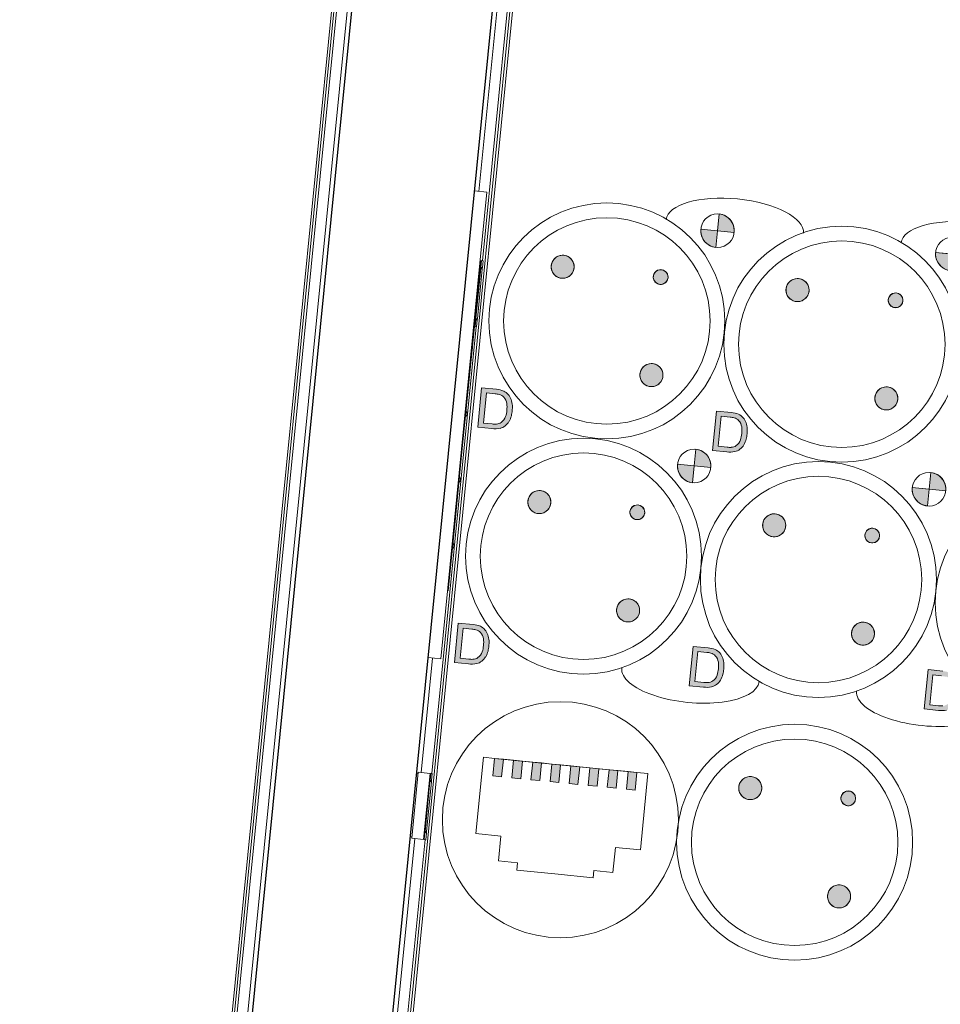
# Model space of a CAD drawing. Header units: millimetres. Extents: x -2845 to 74565, y -36590 to 13748.
# Tile 54 of 75: x 42823 to 43447, y -17319 to -16651. Entities that reach past the tile are written whole.
import ezdxf

# ---------------------------------------------------------------- set-up
doc = ezdxf.new("R2010")
doc.units = ezdxf.units.MM
for name, color, linetype, lineweight in [('A-DETL-GENF', 7, 'Continuous', 18), ('A-FLOR-HRAL', 7, 'Continuous', 18), ('A-WALL', 7, 'Continuous', 25), ('INSTAL ELECTRIQUE', 7, 'Continuous', 18)]:
    doc.layers.add(name, color=color, linetype=linetype, lineweight=lineweight)

# ---------------------------------------------------------------- blocks, each defined once
blk = doc.blocks.new('Garde-corps - Garde-corps-505703-2021_015_1111_DCE_1_50_N0 FINI_CFA_DIS')
at = {"layer": 'A-FLOR-HRAL'}
for p, q in [((-9943.08, -14741.4), (-10341.12, -18754.32)), ((-9935.28, -14734.9), (-10333.96, -18754.41)), ((-9946.8, -14744.49), (-10346.65, -18775.76)), ((-9944.99, -14742.99), (-10345.01, -18775.92))]:
    blk.add_line(p, q, dxfattribs=at)
blk = doc.blocks.new('Garde-corps - Garde-corps-505843-2021_015_1111_DCE_1_50_N0 FINI_CFA_DIS')
at = {"layer": 'A-FLOR-HRAL'}
for p, q in [((-10226.85, -18787.64), (-9826.65, -14752.88)), ((-10225.21, -18787.81), (-9825.17, -14754.66)), ((-10032.88, -16814.39), (-9958.36, -16063.07)), ((-10035.38, -16767.41), (-9987.81, -16287.76)), ((-10033.42, -16819.85), (-10033.34, -16819.06)), ((-10036.86, -16854.49), (-10036.78, -16853.7)), ((-10067.38, -17162.18), (-10037.32, -16859.17)), ((-10074.47, -17161.48), (-10066.77, -17083.86)), ((-10067.92, -17167.64), (-10067.84, -17166.86)), ((-10071.36, -17202.28), (-10071.28, -17201.5)), ((-10233.46, -18764.38), (-10078.91, -17206.26)), ((-10226.43, -18765.69), (-10071.82, -17206.96))]:
    blk.add_line(p, q, dxfattribs=at)
blk = doc.blocks.new('B02_ARC_rvt-1-2021_015_1111_DCE_1_50_N0 FINI_CFA_DIS')
at = {"layer": 'A-WALL'}
for p, q in [((-9931.99, -14732.16), (-10330.98, -18754.7)), ((-10236.44, -18764.08), (-9837.31, -14740.08))]:
    blk.add_line(p, q, dxfattribs=at)
at = {"layer": 'A-FLOR-HRAL', "lineweight": 18}
for name in ['Garde-corps - Garde-corps-505703-2021_015_1111_DCE_1_50_N0 FINI_CFA_DIS', 'Garde-corps - Garde-corps-505843-2021_015_1111_DCE_1_50_N0 FINI_CFA_DIS']:
    blk.add_blockref(name, (0, 0), dxfattribs=at)
blk = doc.blocks.new('603_10POSTES_CLS_PUI_LEGRAND - 6X PC2P_T_45__A_D _ 2X PC2P_T_45__A _ 2X RJ45-V23-2021_015_1111_DCE_1_50_N0 FINI_CFA_DIS')
at = {"layer": 'A-DETL-GENF'}
h = blk.add_hatch(color=256, dxfattribs=at)
h.paths.add_polyline_path([(-160.35, -30.44), (-158.96, -34.86), (-156.28, -37.71), (-152.57, -39.46), (-147.06, -40.16), (-141.55, -39.46), (-137.84, -37.71), (-135.16, -34.86), (-133.8, -30.64), (-133.64, -28.11), (-133.64, -18), (-160.46, -18), (-160.46, -27.7)])
h.paths.add_polyline_path([(-157.27, -28.93), (-157.31, -21.55), (-136.81, -21.55), (-137.25, -31.51), (-138.47, -33.56), (-141.1, -35.51), (-144.84, -36.42), (-149.28, -36.42), (-153.02, -35.51), (-155.65, -33.56), (-156.87, -31.51), (-157.12, -30.34)])
h = blk.add_hatch(color=256, dxfattribs=at)
h.paths.add_polyline_path([(-0.04, -30.44), (1.35, -34.86), (4.03, -37.71), (7.74, -39.46), (13.25, -40.16), (18.77, -39.46), (22.47, -37.71), (25.15, -34.86), (26.51, -30.64), (26.67, -28.11), (26.67, -18), (-0.15, -18), (-0.15, -27.7)])
h.paths.add_polyline_path([(3.04, -28.93), (3, -21.55), (23.5, -21.55), (23.06, -31.51), (21.84, -33.56), (19.21, -35.51), (15.47, -36.42), (11.03, -36.42), (7.29, -35.51), (4.66, -33.56), (3.44, -31.51), (3.19, -30.34)])
for points in [[(-54.4, -64.55), (-53.35, -68.46), (-52.11, -70.09), (-48.6, -72.11), (-46.57, -72.38), (-42.66, -71.33), (-41.04, -70.09), (-39.02, -66.58), (-38.75, -64.55), (-39.8, -60.64), (-42.66, -57.78), (-46.57, -56.73), (-48.6, -57), (-52.11, -59.02), (-53.35, -60.64)], [(105.91, -64.55), (106.96, -68.46), (108.2, -70.09), (111.71, -72.11), (113.74, -72.38), (117.65, -71.33), (119.27, -70.09), (121.29, -66.58), (121.56, -64.55), (120.51, -60.64), (117.65, -57.78), (113.74, -56.73), (111.71, -57), (108.2, -59.02), (106.96, -60.64)], [(-121.55, -131.71), (-121.28, -133.73), (-119.26, -137.24), (-115.75, -139.26), (-113.73, -139.53), (-109.82, -138.48), (-106.95, -135.62), (-105.9, -131.71), (-107.22, -127.44), (-108.2, -126.17), (-111.7, -124.15), (-115.75, -124.15), (-119.26, -126.17), (-121.28, -129.68)], [(-51.92, -131.36), (-51.25, -133.86), (-49.42, -135.69), (-46.92, -136.36), (-43.38, -134.9), (-41.92, -131.36), (-43.38, -127.83), (-45.62, -126.53), (-49.42, -127.03), (-51.25, -128.86)], [(38.76, -131.71), (39.03, -133.73), (41.05, -137.24), (44.56, -139.26), (46.58, -139.53), (50.5, -138.48), (53.36, -135.62), (54.41, -131.71), (53.36, -127.79), (52.12, -126.17), (48.61, -124.15), (44.56, -124.15), (41.05, -126.17), (39.03, -129.68)], [(108.39, -131.36), (109.06, -133.86), (110.89, -135.69), (113.39, -136.36), (116.93, -134.9), (118.39, -131.36), (116.93, -127.83), (114.69, -126.53), (110.89, -127.03), (109.06, -128.86)], [(-23.27, -166.6), (-11.87, -166.6), (-11.87, -155.2), (-14.82, -155.58), (-17.57, -156.72), (-19.93, -158.54), (-21.74, -160.9), (-22.88, -163.65)], [(137.05, -166.6), (148.44, -166.6), (148.44, -155.2), (145.49, -155.58), (142.74, -156.72), (140.38, -158.54), (138.57, -160.9), (137.43, -163.65)], [(-11.87, -178), (-8.92, -177.61), (-6.16, -176.47), (-3.8, -174.66), (-1.99, -172.3), (-0.85, -169.55), (-0.46, -166.6), (-11.87, -166.6)], [(148.44, -178), (151.4, -177.61), (154.15, -176.47), (156.51, -174.66), (158.32, -172.3), (159.46, -169.55), (159.85, -166.6), (148.44, -166.6)], [(-54.4, -224.55), (-53.35, -228.46), (-52.11, -230.09), (-48.6, -232.11), (-46.57, -232.38), (-42.66, -231.33), (-41.04, -230.09), (-39.02, -226.58), (-38.75, -224.55), (-39.89, -220.52), (-42.66, -217.78), (-46.57, -216.73), (-48.6, -217), (-52.11, -219.02), (-53.68, -221.89)], [(105.91, -224.55), (106.96, -228.46), (108.2, -230.09), (111.71, -232.11), (113.74, -232.38), (117.65, -231.33), (119.27, -230.09), (121.29, -226.58), (121.56, -224.55), (120.51, -220.64), (117.65, -217.78), (113.74, -216.73), (111.71, -217), (108.2, -219.02), (106.96, -220.64)], [(-121.55, -291.71), (-121.28, -293.73), (-119.26, -297.24), (-115.75, -299.26), (-113.73, -299.53), (-109.82, -298.48), (-106.95, -295.62), (-105.9, -291.71), (-106.95, -287.79), (-108.2, -286.17), (-111.7, -284.15), (-115.75, -284.15), (-119.26, -286.17), (-121.28, -289.68)], [(-51.92, -291.36), (-51.25, -293.86), (-49.42, -295.69), (-46.92, -296.36), (-43.38, -294.9), (-41.92, -291.36), (-43.38, -287.83), (-45.62, -286.53), (-49.42, -287.03), (-51.25, -288.86)], [(38.76, -291.71), (39.03, -293.73), (41.05, -297.24), (44.56, -299.26), (46.58, -299.53), (50.5, -298.48), (53.36, -295.62), (54.41, -291.71), (53.36, -287.79), (52.12, -286.17), (48.61, -284.15), (44.56, -284.15), (41.05, -286.17), (39.03, -289.68)], [(108.39, -291.36), (109.06, -293.86), (110.89, -295.69), (113.39, -296.36), (116.93, -294.9), (118.39, -291.36), (116.93, -287.83), (114.69, -286.53), (110.89, -287.03), (109.06, -288.86)], [(-23.27, -326.6), (-11.87, -326.6), (-11.87, -315.2), (-14.82, -315.58), (-17.57, -316.72), (-19.93, -318.54), (-21.74, -320.9), (-22.88, -323.65)], [(137.05, -326.6), (148.44, -326.6), (148.44, -315.2), (145.49, -315.58), (142.74, -316.72), (140.38, -318.54), (138.57, -320.9), (137.43, -323.65)], [(-11.87, -338), (-8.92, -337.61), (-6.16, -336.47), (-3.8, -334.66), (-1.99, -332.3), (-0.85, -329.55), (-0.46, -326.6), (-11.87, -326.6)]]:
    blk.add_hatch(color=256, dxfattribs=at).paths.add_polyline_path(points)
h = blk.add_hatch(color=256, dxfattribs=at)
h.paths.add_polyline_path([(-160.35, -190.44), (-158.96, -194.86), (-156.28, -197.71), (-152.57, -199.46), (-147.06, -200.16), (-141.55, -199.46), (-137.84, -197.71), (-135.16, -194.86), (-133.8, -190.64), (-133.64, -188.11), (-133.64, -178), (-160.46, -178), (-160.46, -187.7)])
h.paths.add_polyline_path([(-157.27, -188.93), (-157.31, -181.55), (-136.81, -181.55), (-137.25, -191.51), (-138.47, -193.56), (-141.1, -195.51), (-144.84, -196.42), (-149.28, -196.42), (-153.02, -195.51), (-155.65, -193.56), (-156.87, -191.51), (-157.12, -190.34)])
h = blk.add_hatch(color=256, dxfattribs=at)
h.paths.add_polyline_path([(-0.04, -190.44), (1.35, -194.86), (4.03, -197.71), (7.74, -199.46), (13.25, -200.16), (18.77, -199.46), (22.47, -197.71), (25.15, -194.86), (26.51, -190.64), (26.67, -188.11), (26.67, -178), (-0.15, -178), (-0.15, -187.7)])
h.paths.add_polyline_path([(3.04, -188.93), (3, -181.55), (23.5, -181.55), (23.06, -191.51), (21.84, -193.56), (19.21, -195.51), (15.47, -196.42), (11.03, -196.42), (7.29, -195.51), (4.66, -193.56), (3.44, -191.51), (3.19, -190.34)])
h = blk.add_hatch(color=256, dxfattribs=at)
h.paths.add_polyline_path([(-160.35, -350.44), (-158.96, -354.86), (-156.28, -357.71), (-152.57, -359.46), (-147.06, -360.16), (-141.55, -359.46), (-137.84, -357.71), (-135.16, -354.86), (-133.8, -350.64), (-133.64, -348.11), (-133.64, -338), (-160.46, -338), (-160.46, -347.7)])
h.paths.add_polyline_path([(-157.27, -348.93), (-157.31, -341.55), (-136.81, -341.55), (-137.25, -351.51), (-138.47, -353.56), (-141.1, -355.51), (-144.84, -356.42), (-149.28, -356.42), (-153.02, -355.51), (-155.65, -353.56), (-156.87, -351.51), (-157.12, -350.34)])
for p, q in [((-160.46, -18), (-160.46, -27.7)), ((-133.64, -18), (-160.46, -18)), ((-133.64, -28.11), (-133.64, -18)), ((-0.15, -18), (-0.15, -27.7)), ((26.67, -18), (-0.15, -18)), ((26.67, -28.11), (26.67, -18)), ((-157.31, -21.55), (-136.81, -21.55)), ((-157.31, -27.52), (-157.31, -21.55)), ((-136.81, -21.55), (-136.81, -27.52)), ((3, -21.55), (23.5, -21.55)), ((3, -27.52), (3, -21.55)), ((23.5, -21.55), (23.5, -27.52)), ((-11.87, -178), (-11.87, -155.19)), ((-11.87, -166.6), (-11.87, -155.2)), ((148.44, -178), (148.44, -155.19)), ((148.44, -166.6), (148.44, -155.2)), ((-23.27, -166.6), (-11.87, -166.6)), ((-0.46, -166.6), (-11.87, -166.6)), ((-11.87, -166.6), (-11.87, -178)), ((137.05, -166.6), (148.44, -166.6)), ((159.85, -166.6), (148.44, -166.6)), ((148.44, -166.6), (148.44, -178)), ((-160.46, -178), (-160.46, -187.7)), ((-133.64, -178), (-160.46, -178)), ((-133.64, -188.11), (-133.64, -178)), ((-0.15, -178), (-0.15, -187.7)), ((26.67, -178), (-0.15, -178)), ((26.67, -188.11), (26.67, -178)), ((-157.31, -181.55), (-136.81, -181.55)), ((-157.31, -187.52), (-157.31, -181.55)), ((-136.81, -181.55), (-136.81, -187.52)), ((3, -181.55), (23.5, -181.55)), ((3, -187.52), (3, -181.55)), ((23.5, -181.55), (23.5, -187.52)), ((-11.87, -338), (-11.87, -315.19)), ((-11.87, -326.6), (-11.87, -315.2)), ((148.44, -338), (148.44, -315.19)), ((148.44, -326.6), (148.44, -315.2)), ((-23.27, -326.6), (-11.87, -326.6)), ((-0.46, -326.6), (-11.87, -326.6)), ((-11.87, -326.6), (-11.87, -338)), ((-160.46, -338), (-160.46, -347.7)), ((-133.64, -338), (-160.46, -338)), ((-133.64, -348.11), (-133.64, -338)), ((-157.31, -341.55), (-136.81, -341.55)), ((-157.31, -347.52), (-157.31, -341.55)), ((-136.81, -341.55), (-136.81, -347.52))]:
    blk.add_line(p, q, dxfattribs=at)
for centre, radius in [((-80.15, -98), 80), ((80.16, -98), 80), ((-80.15, -98), 70), ((80.16, -98), 70), ((-46.57, -64.55), 7.82), ((113.74, -64.55), 7.82), ((-113.73, -131.71), 7.82), ((-46.92, -131.36), 5), ((46.58, -131.71), 7.82), ((113.39, -131.36), 5), ((-11.87, -166.6), 11.4), ((148.44, -166.6), 11.4), ((-80.15, -258), 80), ((80.16, -258), 80), ((-80.15, -258), 70), ((80.16, -258), 70), ((-46.57, -224.55), 7.82), ((113.74, -224.55), 7.82), ((-113.73, -291.71), 7.82), ((-46.92, -291.36), 5), ((46.58, -291.71), 7.82), ((113.39, -291.36), 5), ((-11.87, -326.6), 11.4), ((148.44, -326.6), 11.4), ((-80.15, -418), 80)]:
    blk.add_circle(centre, radius, dxfattribs=at)
for centre, radius, start, end in [((-144.51, -28.41), 15.97, 177.45922, 197.13267), ((-151.69, -30.42), 8.52, 198.44327, 224.39986), ((-137.74, -27.65), 19.57, 179.61776, 187.89761), ((-151.57, -29.75), 5.59, 186.11153, 223.01632), ((-142.55, -29.75), 5.59, 316.98368, 353.88847), ((-156.38, -27.65), 19.57, 352.10239, 0.38224), ((-142.43, -30.42), 8.52, 315.60014, 341.55673), ((-149.61, -28.41), 15.97, 342.86733, 1.05339), ((15.81, -28.41), 15.97, 177.45922, 197.13267), ((8.62, -30.42), 8.52, 198.44327, 224.39986), ((22.57, -27.65), 19.57, 179.61776, 187.89761), ((8.75, -29.75), 5.59, 186.11153, 223.01632), ((17.76, -29.75), 5.59, 316.98368, 353.88847), ((3.93, -27.65), 19.57, 352.10239, 0.38224), ((17.88, -30.42), 8.52, 315.60014, 341.55673), ((10.7, -28.41), 15.97, 342.86733, 1.05339), ((-150.42, -29.6), 10, 222.66184, 245.65017), ((-149.5, -28.01), 8.29, 222.03694, 256.25499), ((-147.95, -24.22), 15.93, 245.52813, 260.68689), ((-147.44, -18.37), 18.14, 257.16704, 271.19003), ((-147.36, -18.47), 21.69, 261.60098, 270.77949), ((-146.68, -18.37), 18.14, 268.80997, 282.83296), ((-146.76, -18.47), 21.69, 269.22051, 278.39902), ((-146.17, -24.22), 15.93, 279.31311, 294.47187), ((-144.62, -28.01), 8.29, 283.74501, 317.96306), ((-143.7, -29.6), 10, 294.34983, 317.33816), ((9.89, -29.6), 10, 222.66184, 245.65017), ((10.81, -28.01), 8.29, 222.03694, 256.25499), ((12.37, -24.22), 15.93, 245.52813, 260.68689), ((12.87, -18.37), 18.14, 257.16704, 271.19003), ((12.96, -18.47), 21.69, 261.60098, 270.77949), ((13.63, -18.37), 18.14, 268.80997, 282.83296), ((13.55, -18.47), 21.69, 269.22051, 278.39902), ((14.14, -24.22), 15.93, 279.31311, 294.47187), ((15.69, -28.01), 8.29, 283.74501, 317.96306), ((16.61, -29.6), 10, 294.34983, 317.33816), ((-46.57, -64.55), 7.82, 45, 225), ((-46.57, -64.55), 7.82, 225, 45), ((113.74, -64.55), 7.82, 45, 225), ((113.74, -64.55), 7.82, 225, 45), ((-113.73, -131.71), 7.82, 45, 225), ((-113.73, -131.71), 7.82, 225, 45), ((-46.92, -131.36), 5, 45, 225), ((46.58, -131.71), 7.82, 45, 225), ((46.58, -131.71), 7.82, 225, 45), ((113.39, -131.36), 5, 45, 225), ((-46.92, -131.36), 5, 225, 45), ((113.39, -131.36), 5, 225, 45), ((-11.87, -166.6), 11.4, 90, 180), ((148.44, -166.6), 11.4, 90, 180), ((-11.87, -166.6), 11.4, 270, 0), ((148.44, -166.6), 11.4, 270, 0), ((-144.51, -188.41), 15.97, 177.45922, 197.13267), ((-151.69, -190.42), 8.52, 198.44327, 224.39986), ((-137.74, -187.65), 19.57, 179.61776, 187.89761), ((-151.57, -189.75), 5.59, 186.11153, 223.01632), ((-149.5, -188.01), 8.29, 222.03694, 256.25499), ((-144.62, -188.01), 8.29, 283.74501, 317.96306), ((-142.55, -189.75), 5.59, 316.98368, 353.88847), ((-156.38, -187.65), 19.57, 352.10239, 0.38224), ((-142.43, -190.42), 8.52, 315.60014, 341.55673), ((-149.61, -188.41), 15.97, 342.86733, 1.05339), ((15.81, -188.41), 15.97, 177.45922, 197.13267), ((8.62, -190.42), 8.52, 198.44327, 224.39986), ((22.57, -187.65), 19.57, 179.61776, 187.89761), ((8.75, -189.75), 5.59, 186.11153, 223.01632), ((10.81, -188.01), 8.29, 222.03694, 256.25499), ((15.69, -188.01), 8.29, 283.74501, 317.96306), ((17.76, -189.75), 5.59, 316.98368, 353.88847), ((3.93, -187.65), 19.57, 352.10239, 0.38224), ((17.88, -190.42), 8.52, 315.60014, 341.55673), ((10.7, -188.41), 15.97, 342.86733, 1.05339), ((-150.42, -189.6), 10, 222.66184, 245.65017), ((-147.95, -184.22), 15.93, 245.52813, 260.68689), ((-147.44, -178.37), 18.14, 257.16704, 271.19003), ((-147.36, -178.47), 21.69, 261.60098, 270.77949), ((-146.68, -178.37), 18.14, 268.80997, 282.83296), ((-146.76, -178.47), 21.69, 269.22051, 278.39902), ((-146.17, -184.22), 15.93, 279.31311, 294.47187), ((-143.7, -189.6), 10, 294.34983, 317.33816), ((9.89, -189.6), 10, 222.66184, 245.65017), ((12.37, -184.22), 15.93, 245.52813, 260.68689), ((12.87, -178.37), 18.14, 257.16704, 271.19003), ((12.96, -178.47), 21.69, 261.60098, 270.77949), ((13.63, -178.37), 18.14, 268.80997, 282.83296), ((13.55, -178.47), 21.69, 269.22051, 278.39902), ((14.14, -184.22), 15.93, 279.31311, 294.47187), ((16.61, -189.6), 10, 294.34983, 317.33816), ((-46.57, -224.55), 7.82, 45, 225), ((-46.57, -224.55), 7.82, 225, 45), ((113.74, -224.55), 7.82, 45, 225), ((113.74, -224.55), 7.82, 225, 45), ((-113.73, -291.71), 7.82, 45, 225), ((-113.73, -291.71), 7.82, 225, 45), ((-46.92, -291.36), 5, 45, 225), ((46.58, -291.71), 7.82, 45, 225), ((46.58, -291.71), 7.82, 225, 45), ((113.39, -291.36), 5, 45, 225), ((-46.92, -291.36), 5, 225, 45), ((113.39, -291.36), 5, 225, 45), ((-11.87, -326.6), 11.4, 90, 180), ((148.44, -326.6), 11.4, 90, 180), ((-11.87, -326.6), 11.4, 270, 0), ((-144.51, -348.41), 15.97, 177.45922, 197.13267), ((-137.74, -347.65), 19.57, 179.61776, 187.89761)]:
    blk.add_arc(centre, radius, start, end, dxfattribs=at)
at = {"layer": 'INSTAL ELECTRIQUE'}
for centre, start_param, end_param in [((-153.08, -178.01), 0, 3.141593), ((152.46, -178.01), 3.141593, 6.283185), ((-153.08, -338.01), 0, 3.141593), ((152.46, -338.01), 3.141593, 6.283185)]:
    blk.add_ellipse(centre, major_axis=(0, 46.77), ratio=0.400501, start_param=start_param, end_param=end_param, dxfattribs=at)
blk = doc.blocks.new('Legrand_Mosaic_plaque_2x10_mod_blanc_078828L - Legrand_Mosaic_plaque_2x10_mod_blanc_078828L-4777335-2021_015_1111_DCE_1_50_N0 FINI_CFA_DIS')
at = {"layer": 'INSTAL ELECTRIQUE'}
for p, q in [((-4793.47, -17950.11), (-4756.49, -17634.27)), ((-4756.49, -17634.27), (-4764.93, -17633.28)), ((-4801.92, -17949.12), (-4793.47, -17950.11))]:
    blk.add_line(p, q, dxfattribs=at)
blk = doc.blocks.new('Legrand_Mosaic_prise_2P_T_FB_surface_à_détrompage_2_mod_rouge_077170L - Legrand_Mosaic_prise_2P_T_FB_surface_à_détrompage_2_mod_rouge_077170L-921805-2021_015_1111_DCE_1_50_N0 FINI_CFA_DIS')
at = {"layer": 'INSTAL ELECTRIQUE'}
blk.add_line((-4782.34, -17859.29), (-4787.57, -17903.98), dxfattribs=at)
at = {"layer": 'INSTAL ELECTRIQUE', "flags": 128}
for points in [[(-4783.73, -17871.91), (-4783.67, -17871.97), (-4783.61, -17872.03), (-4783.55, -17872.09), (-4783.5, -17872.15), (-4783.45, -17872.22), (-4783.4, -17872.29), (-4783.35, -17872.36), (-4783.31, -17872.43), (-4783.26, -17872.5), (-4783.23, -17872.58), (-4783.19, -17872.65), (-4783.16, -17872.73), (-4783.13, -17872.81), (-4783.1, -17872.89), (-4783.08, -17872.97), (-4783.06, -17873.05), (-4783.04, -17873.13), (-4783.03, -17873.22), (-4783.02, -17873.3), (-4783.02, -17873.38), (-4783.01, -17873.47), (-4783.01, -17873.55), (-4783.02, -17873.64), (-4783.02, -17873.72), (-4783.03, -17873.74)], [(-4783.03, -17873.74), (-4783.04, -17873.83), (-4783.05, -17873.91), (-4783.07, -17873.99), (-4783.09, -17874.07), (-4783.12, -17874.15), (-4783.14, -17874.23), (-4783.18, -17874.31), (-4783.21, -17874.39), (-4783.25, -17874.46), (-4783.29, -17874.54), (-4783.33, -17874.61), (-4783.38, -17874.68), (-4783.42, -17874.75), (-4783.48, -17874.81), (-4783.53, -17874.88), (-4783.59, -17874.94), (-4783.64, -17875), (-4783.71, -17875.06), (-4783.77, -17875.11), (-4783.83, -17875.16), (-4783.9, -17875.21), (-4783.97, -17875.26), (-4784.04, -17875.31), (-4784.12, -17875.35)]]:
    blk.add_lwpolyline(points, dxfattribs=at)
blk = doc.blocks.new('603_2POSTES_VERTICAUX_CLS_PUI_LEGRAND - PC 2P_T 230V _ RJ45_FTP CAT-6-V26-2021_015_1111_DCE_1_50_N0 FINI_CFA_DIS')
at = {"layer": 'A-DETL-GENF'}
for points in [[(25, -57.5), (37, -57.5), (37, -51.5), (25, -51.5)], [(25, -70.5), (37, -70.5), (37, -64.5), (25, -64.5)], [(25, -83.5), (37, -83.5), (37, -77.5), (25, -77.5)], [(25, -96.5), (37, -96.14), (37, -90.5), (25, -90.5)], [(25, -109.5), (37, -109.5), (37, -103.5), (25, -103.5)], [(25, -122.5), (37, -122.5), (37, -116.5), (25, -116.5)], [(25, -135.5), (37, -135.5), (37, -129.5), (25, -129.5)], [(25, -148.5), (37, -148.5), (37, -142.5), (25, -142.5)]]:
    blk.add_hatch(color=256, dxfattribs=at).paths.add_polyline_path(points)
h = blk.add_hatch(color=256, dxfattribs=at)
h.paths.add_polyline_path([(-40.69, -295.16), (-38.67, -298.67), (-35.16, -300.69), (-31.11, -300.69), (-29.22, -299.91), (-26.36, -297.05), (-25.31, -293.14), (-25.58, -291.11), (-27.6, -287.6), (-31.11, -285.58), (-35.16, -285.58), (-37.05, -286.36), (-39.91, -289.22), (-40.96, -293.14)])
h.paths.add_polyline_path([(29.34, -295.29), (32.38, -297.62), (34.97, -297.62), (37.21, -296.33), (38.67, -292.79), (37.21, -289.26), (34.97, -287.96), (32.38, -287.96), (29.34, -290.29), (28.84, -291.5)])
h.paths.add_polyline_path([(26.46, -228.01), (28.48, -231.52), (31.99, -233.54), (36.04, -233.54), (39.55, -231.52), (41.57, -228.01), (41.57, -223.96), (39.55, -220.45), (36.04, -218.43), (31.99, -218.43), (30.1, -219.21), (27.24, -222.07), (26.19, -225.98)])
for p, q in [((37, -44), (-15, -44)), ((-15, -44), (-15, -61)), ((37, -51.5), (37, -44)), ((37, -51.5), (25, -51.5)), ((25, -51.5), (25, -57.5)), ((37, -51.5), (25, -51.5)), ((25, -51.5), (25, -57.5)), ((37, -57.5), (37, -51.5)), ((37, -148.5), (37, -51.5)), ((25, -57.5), (37, -57.5)), ((37, -57.5), (25, -57.5)), ((37, -57.5), (37, -64.5)), ((-15, -61), (-32, -61)), ((-32, -61), (-32, -74)), ((37, -64.5), (25, -64.5)), ((25, -64.5), (25, -70.5)), ((37, -64.5), (25, -64.5)), ((25, -64.5), (25, -70.5)), ((37, -70.5), (37, -64.5)), ((25, -70.5), (37, -70.5)), ((37, -70.5), (25, -70.5)), ((37, -70.5), (37, -77.5)), ((-32, -74), (-37, -74)), ((-37, -74), (-37, -100)), ((37, -77.5), (25, -77.5)), ((25, -77.5), (25, -83.5)), ((37, -77.5), (25, -77.5)), ((25, -77.5), (25, -83.5)), ((37, -83.5), (37, -77.5)), ((25, -83.5), (37, -83.5)), ((37, -83.5), (25, -83.5)), ((37, -83.5), (37, -90.5)), ((37, -90.5), (25, -90.5)), ((25, -90.5), (25, -96.5)), ((37, -90.5), (25, -90.5)), ((25, -90.5), (25, -96.5)), ((37, -96.5), (37, -90.5)), ((-37, -126), (-37, -100)), ((25, -96.5), (37, -96.5)), ((37, -96.5), (25, -96.5)), ((37, -96.5), (37, -103.5)), ((37, -103.5), (25, -103.5)), ((25, -103.5), (25, -109.5)), ((37, -103.5), (25, -103.5)), ((25, -109.5), (25, -103.5)), ((37, -109.5), (37, -103.5)), ((25, -109.5), (37, -109.5)), ((37, -109.5), (25, -109.5)), ((37, -109.5), (37, -116.5)), ((37, -116.5), (25, -116.5)), ((25, -116.5), (25, -122.5)), ((37, -116.5), (25, -116.5)), ((25, -122.5), (25, -116.5)), ((37, -122.5), (37, -116.5)), ((-32, -126), (-37, -126)), ((-32, -139), (-32, -126)), ((25, -122.5), (37, -122.5)), ((37, -122.5), (25, -122.5)), ((37, -122.5), (37, -129.5)), ((37, -129.5), (25, -129.5)), ((25, -129.5), (25, -135.5)), ((37, -129.5), (25, -129.5)), ((25, -135.5), (25, -129.5)), ((37, -135.5), (37, -129.5)), ((-15, -139), (-32, -139)), ((-15, -156), (-15, -139)), ((25, -135.5), (37, -135.5)), ((37, -135.5), (25, -135.5)), ((37, -135.5), (37, -142.5)), ((37, -142.5), (25, -142.5)), ((25, -142.5), (25, -148.5)), ((37, -142.5), (25, -142.5)), ((25, -148.5), (25, -142.5)), ((37, -148.5), (37, -142.5)), ((25, -148.5), (37, -148.5)), ((37, -148.5), (25, -148.5)), ((37, -148.5), (37, -153.5)), ((37, -153.5), (37, -156)), ((37, -156), (-15, -156))]:
    blk.add_line(p, q, dxfattribs=at)
for centre, radius in [((0, -100), 80), ((0.44, -259.56), 80), ((0.44, -259.56), 70), ((34.02, -225.98), 7.82), ((-33.14, -293.14), 7.82), ((33.67, -292.79), 5)]:
    blk.add_circle(centre, radius, dxfattribs=at)
for centre, radius, start, end in [((34.02, -225.98), 7.82, 90, 270), ((34.02, -225.98), 7.82, 270, 90), ((-33.14, -293.14), 7.82, 90, 270), ((-33.14, -293.14), 7.82, 270, 90), ((33.67, -292.79), 5, 90, 270), ((33.67, -292.79), 5, 270, 90)]:
    blk.add_arc(centre, radius, start, end, dxfattribs=at)
blk = doc.blocks.new('Legrand_Mosaic_prise_RJ45_cat_6_FTP_2_mod_blanc_076565 - Legrand_Mosaic_prise_RJ45_cat_6_FTP_2_mod_blanc_076565-V24-2021_015_1111_DCE_1_50_N0 FINI_CFA_DIS')
at = {"layer": 'INSTAL ELECTRIQUE'}
for p, q in [((-4043.16, -26474.43), (-4037.12, -26429.84)), ((-4039.24, -26434.3), (-4038.61, -26429.64)), ((-4037.62, -26429.77), (-4038.61, -26429.64)), ((-4037.62, -26429.77), (-4038.25, -26434.43)), ((-4037.12, -26429.84), (-4029.19, -26430.91)), ((-4029.19, -26430.91), (-4035.23, -26475.51)), ((-4043.91, -26468.79), (-4039.34, -26435.08)), ((-4038.35, -26435.21), (-4042.92, -26468.92)), ((-4039.24, -26434.3), (-4039.34, -26435.08)), ((-4039.34, -26435.08), (-4039.24, -26434.3)), ((-4038.35, -26435.21), (-4039.34, -26435.08)), ((-4039.24, -26434.3), (-4038.25, -26434.43)), ((-4038.25, -26434.43), (-4038.35, -26435.21)), ((-4038.35, -26435.21), (-4038.25, -26434.43)), ((-4028.34, -26432.04), (-4029.33, -26431.9)), ((-4044.65, -26474.23), (-4044.02, -26469.57)), ((-4043.91, -26468.79), (-4044.02, -26469.57)), ((-4044.02, -26469.57), (-4043.91, -26468.79)), ((-4043.03, -26469.71), (-4044.02, -26469.57)), ((-4042.92, -26468.92), (-4043.91, -26468.79)), ((-4043.03, -26469.71), (-4043.66, -26474.36)), ((-4042.92, -26468.92), (-4043.03, -26469.71)), ((-4043.03, -26469.71), (-4042.92, -26468.92)), ((-4043.66, -26474.36), (-4044.65, -26474.23)), ((-4035.23, -26475.51), (-4043.16, -26474.43)), ((-4034.11, -26474.65), (-4035.1, -26474.51))]:
    blk.add_line(p, q, dxfattribs=at)
blk = doc.blocks.new('Legrand_Mosaic_link_prise_2P_T_FB_surface_2_mod_blanc_077145L - Legrand_Mosaic_link_prise_2P_T_FB_surface_2_mod_blanc_077145L-V25-2021_015_1111_DCE_1_50_N0 FINI_CFA_DIS')
at = {"layer": 'INSTAL ELECTRIQUE', "flags": 128}
for points in [[(-4041.38, -26460.87), (-4041.4, -26460.79), (-4041.42, -26460.71), (-4041.43, -26460.62), (-4041.44, -26460.54), (-4041.44, -26460.46), (-4041.44, -26460.37), (-4041.44, -26460.29), (-4041.43, -26460.2), (-4041.43, -26460.12), (-4041.42, -26460.1)], [(-4041.42, -26460.1), (-4041.41, -26460.02), (-4041.39, -26459.93), (-4041.37, -26459.85), (-4041.35, -26459.77), (-4041.32, -26459.69), (-4041.3, -26459.61), (-4041.26, -26459.53), (-4041.23, -26459.46)]]:
    blk.add_lwpolyline(points, dxfattribs=at)
blk = doc.blocks.new('Legrand_Mosaic_link_prise_2P_T_FB_surface_2_mod_blanc_077145L - Legrand_Mosaic_link_prise_2P_T_FB_surface_2_mod_blanc_077145L-V28-2021_015_1111_DCE_1_50_N0 FINI_CFA_DIS')
at = {"layer": 'INSTAL ELECTRIQUE'}
blk.add_line((-4766.63, -17725.2), (-4771.87, -17769.9), dxfattribs=at)
at = {"layer": 'INSTAL ELECTRIQUE', "flags": 128}
for points in [[(-4768.17, -17738.79), (-4768.15, -17738.88), (-4768.13, -17738.96), (-4768.12, -17739.04), (-4768.11, -17739.12), (-4768.1, -17739.21), (-4768.1, -17739.29), (-4768.1, -17739.38), (-4768.1, -17739.46), (-4768.11, -17739.54), (-4768.11, -17739.57)], [(-4768.11, -17739.57), (-4768.12, -17739.65), (-4768.14, -17739.73), (-4768.16, -17739.81), (-4768.18, -17739.9), (-4768.2, -17739.98), (-4768.23, -17740.06), (-4768.26, -17740.13), (-4768.3, -17740.21), (-4768.33, -17740.29)]]:
    blk.add_lwpolyline(points, dxfattribs=at)
blk = doc.blocks.new('Legrand_Mosaic_prise_RJ45_cat_6_FTP_2_mod_blanc_076565 - Legrand_Mosaic_prise_RJ45_cat_6_FTP_2_mod_blanc_076565-V29-2021_015_1111_DCE_1_50_N0 FINI_CFA_DIS')
at = {"layer": 'INSTAL ELECTRIQUE'}
for p, q in [((-4761.4, -17680.51), (-4766.63, -17725.2)), ((-4761.54, -17686.02), (-4761.45, -17685.24)), ((-4761.45, -17685.24), (-4761.54, -17686.02)), ((-4761.45, -17685.24), (-4760.9, -17680.57)), ((-4761.45, -17685.24), (-4760.46, -17685.35)), ((-4760.9, -17680.57), (-4759.91, -17680.68)), ((-4760.55, -17686.14), (-4760.46, -17685.35)), ((-4760.46, -17685.35), (-4760.55, -17686.14)), ((-4759.91, -17680.68), (-4760.46, -17685.35)), ((-4765.5, -17719.81), (-4761.54, -17686.02)), ((-4760.55, -17686.14), (-4764.5, -17719.93)), ((-4761.54, -17686.02), (-4760.55, -17686.14)), ((-4766.14, -17725.26), (-4765.59, -17720.59)), ((-4766.14, -17725.26), (-4765.14, -17725.38)), ((-4765.59, -17720.59), (-4765.5, -17719.81)), ((-4765.5, -17719.81), (-4765.59, -17720.59)), ((-4764.6, -17720.71), (-4765.59, -17720.59)), ((-4765.5, -17719.81), (-4764.5, -17719.93)), ((-4764.6, -17720.71), (-4765.14, -17725.38)), ((-4764.6, -17720.71), (-4764.5, -17719.93)), ((-4764.5, -17719.93), (-4764.6, -17720.71))]:
    blk.add_line(p, q, dxfattribs=at)
blk = doc.blocks.new('Legrand_Mosaic_prise_2P_T_FB_surface_à_détrompage_2_mod_rouge_077170L - Legrand_Mosaic_prise_2P_T_FB_surface_à_détrompage_2_mod_rouge_077170L-V30-2021_015_1111_DCE_1_50_N0 FINI_CFA_DIS')
at = {"layer": 'INSTAL ELECTRIQUE', "flags": 128}
for points in [[(-4783.4, -17872.29), (-4783.35, -17872.36), (-4783.31, -17872.43), (-4783.26, -17872.5), (-4783.23, -17872.58), (-4783.19, -17872.65), (-4783.16, -17872.73), (-4783.13, -17872.81), (-4783.1, -17872.89), (-4783.08, -17872.97), (-4783.06, -17873.05), (-4783.04, -17873.13), (-4783.03, -17873.22), (-4783.02, -17873.3), (-4783.02, -17873.38), (-4783.01, -17873.47), (-4783.01, -17873.55), (-4783.02, -17873.64), (-4783.02, -17873.72), (-4783.03, -17873.74)], [(-4783.03, -17873.74), (-4783.04, -17873.83), (-4783.05, -17873.91), (-4783.07, -17873.99), (-4783.09, -17874.07), (-4783.12, -17874.15), (-4783.14, -17874.23), (-4783.18, -17874.31), (-4783.21, -17874.39), (-4783.25, -17874.46), (-4783.29, -17874.54), (-4783.33, -17874.61), (-4783.38, -17874.68), (-4783.42, -17874.75), (-4783.48, -17874.81), (-4783.53, -17874.88), (-4783.59, -17874.94), (-4783.64, -17875), (-4783.71, -17875.06), (-4783.77, -17875.11)]]:
    blk.add_lwpolyline(points, dxfattribs=at)
blk = doc.blocks.new('Legrand_Mosaic_link_prise_2P_T_FB_surface_2_mod_blanc_077145L - Legrand_Mosaic_link_prise_2P_T_FB_surface_2_mod_blanc_077145L-V31-2021_015_1111_DCE_1_50_N0 FINI_CFA_DIS')
at = {"layer": 'INSTAL ELECTRIQUE', "flags": 128}
for points in [[(-4768.17, -17738.79), (-4768.15, -17738.88), (-4768.13, -17738.96), (-4768.12, -17739.04), (-4768.11, -17739.12), (-4768.1, -17739.21), (-4768.1, -17739.29), (-4768.1, -17739.38), (-4768.1, -17739.46), (-4768.11, -17739.54), (-4768.11, -17739.57)], [(-4768.11, -17739.57), (-4768.12, -17739.65), (-4768.14, -17739.73), (-4768.16, -17739.81), (-4768.18, -17739.9), (-4768.2, -17739.98), (-4768.23, -17740.06), (-4768.26, -17740.13), (-4768.3, -17740.21), (-4768.33, -17740.29)]]:
    blk.add_lwpolyline(points, dxfattribs=at)
blk = doc.blocks.new('Legrand_Mosaic_prise_RJ45_cat_6_FTP_2_mod_blanc_076565 - Legrand_Mosaic_prise_RJ45_cat_6_FTP_2_mod_blanc_076565-V32-2021_015_1111_DCE_1_50_N0 FINI_CFA_DIS')
at = {"layer": 'INSTAL ELECTRIQUE'}
for p, q in [((-4761.54, -17686.02), (-4761.45, -17685.24)), ((-4761.45, -17685.24), (-4761.54, -17686.02)), ((-4760.55, -17686.14), (-4760.46, -17685.35)), ((-4760.46, -17685.35), (-4760.55, -17686.14)), ((-4765.59, -17720.59), (-4765.5, -17719.81)), ((-4765.5, -17719.81), (-4765.59, -17720.59)), ((-4764.6, -17720.71), (-4764.5, -17719.93)), ((-4764.5, -17719.93), (-4764.6, -17720.71))]:
    blk.add_line(p, q, dxfattribs=at)
blk = doc.blocks.new('B02_ELE_rvt-1-2021_015_1111_DCE_1_50_N0 FINI_CFA_DIS')
at = {"layer": 'INSTAL ELECTRIQUE', "lineweight": 18}
for name, p, rotation in [('603_10POSTES_CLS_PUI_LEGRAND - 6X PC2P_T_45__A_D _ 2X PC2P_T_45__A _ 2X RJ45-V23-2021_015_1111_DCE_1_50_N0 FINI_CFA_DIS', (-10054.06, -16925.34), 84.33545681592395), ('Legrand_Mosaic_plaque_2x10_mod_blanc_078828L - Legrand_Mosaic_plaque_2x10_mod_blanc_078828L-4777335-2021_015_1111_DCE_1_50_N0 FINI_CFA_DIS', (-5586.5, 947.79), 1.014867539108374), ('Legrand_Mosaic_prise_RJ45_cat_6_FTP_2_mod_blanc_076565 - Legrand_Mosaic_prise_RJ45_cat_6_FTP_2_mod_blanc_076565-V29-2021_015_1111_DCE_1_50_N0 FINI_CFA_DIS', (-5586.5, 947.79), 1.014867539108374), ('Legrand_Mosaic_prise_RJ45_cat_6_FTP_2_mod_blanc_076565 - Legrand_Mosaic_prise_RJ45_cat_6_FTP_2_mod_blanc_076565-V32-2021_015_1111_DCE_1_50_N0 FINI_CFA_DIS', (-5586.5, 947.79), 1.014867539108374), ('Legrand_Mosaic_link_prise_2P_T_FB_surface_2_mod_blanc_077145L - Legrand_Mosaic_link_prise_2P_T_FB_surface_2_mod_blanc_077145L-V28-2021_015_1111_DCE_1_50_N0 FINI_CFA_DIS', (-5586.5, 947.79), 1.014867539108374), ('Legrand_Mosaic_link_prise_2P_T_FB_surface_2_mod_blanc_077145L - Legrand_Mosaic_link_prise_2P_T_FB_surface_2_mod_blanc_077145L-V31-2021_015_1111_DCE_1_50_N0 FINI_CFA_DIS', (-5586.5, 947.79), 1.014867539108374), ('Legrand_Mosaic_prise_2P_T_FB_surface_à_détrompage_2_mod_rouge_077170L - Legrand_Mosaic_prise_2P_T_FB_surface_à_détrompage_2_mod_rouge_077170L-921805-2021_015_1111_DCE_1_50_N0 FINI_CFA_DIS', (-5577.62, 1037.35), 1.014867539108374), ('Legrand_Mosaic_prise_2P_T_FB_surface_à_détrompage_2_mod_rouge_077170L - Legrand_Mosaic_prise_2P_T_FB_surface_à_détrompage_2_mod_rouge_077170L-V30-2021_015_1111_DCE_1_50_N0 FINI_CFA_DIS', (-5577.62, 1037.35), 1.014867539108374), ('Legrand_Mosaic_prise_2P_T_FB_surface_à_détrompage_2_mod_rouge_077170L - Legrand_Mosaic_prise_2P_T_FB_surface_à_détrompage_2_mod_rouge_077170L-921805-2021_015_1111_DCE_1_50_N0 FINI_CFA_DIS', (-5582.06, 992.57), 1.014867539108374), ('Legrand_Mosaic_prise_2P_T_FB_surface_à_détrompage_2_mod_rouge_077170L - Legrand_Mosaic_prise_2P_T_FB_surface_à_détrompage_2_mod_rouge_077170L-V30-2021_015_1111_DCE_1_50_N0 FINI_CFA_DIS', (-5582.06, 992.57), 1.014867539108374), ('Legrand_Mosaic_prise_2P_T_FB_surface_à_détrompage_2_mod_rouge_077170L - Legrand_Mosaic_prise_2P_T_FB_surface_à_détrompage_2_mod_rouge_077170L-921805-2021_015_1111_DCE_1_50_N0 FINI_CFA_DIS', (-5586.5, 947.79), 1.014867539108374), ('Legrand_Mosaic_prise_2P_T_FB_surface_à_détrompage_2_mod_rouge_077170L - Legrand_Mosaic_prise_2P_T_FB_surface_à_détrompage_2_mod_rouge_077170L-V30-2021_015_1111_DCE_1_50_N0 FINI_CFA_DIS', (-5586.5, 947.79), 1.014867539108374), ('603_2POSTES_VERTICAUX_CLS_PUI_LEGRAND - PC 2P_T 230V _ RJ45_FTP CAT-6-V26-2021_015_1111_DCE_1_50_N0 FINI_CFA_DIS', (-10079.67, -17183.57), 84.33545681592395), ('Legrand_Mosaic_prise_RJ45_cat_6_FTP_2_mod_blanc_076565 - Legrand_Mosaic_prise_RJ45_cat_6_FTP_2_mod_blanc_076565-V24-2021_015_1111_DCE_1_50_N0 FINI_CFA_DIS', (-13161.56, -43764.24), 182.0510373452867), ('Legrand_Mosaic_link_prise_2P_T_FB_surface_2_mod_blanc_077145L - Legrand_Mosaic_link_prise_2P_T_FB_surface_2_mod_blanc_077145L-V25-2021_015_1111_DCE_1_50_N0 FINI_CFA_DIS', (-13161.56, -43764.24), 182.0510373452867)]:
    blk.add_blockref(name, p, dxfattribs=dict(at, rotation=rotation))

msp = doc.modelspace()

# ---------------------------------------------------------------- block references
at = {"lineweight": 5}
msp.add_blockref('B02_ARC_rvt-1-2021_015_1111_DCE_1_50_N0 FINI_CFA_DIS', (53169.33, 0), dxfattribs=at)

# ---------------------------------------------------------------- next in the draw order: block references
msp.add_blockref('B02_ELE_rvt-1-2021_015_1111_DCE_1_50_N0 FINI_CFA_DIS', (53169.33, 0), dxfattribs=at)

doc.saveas('drawing.dxf')
